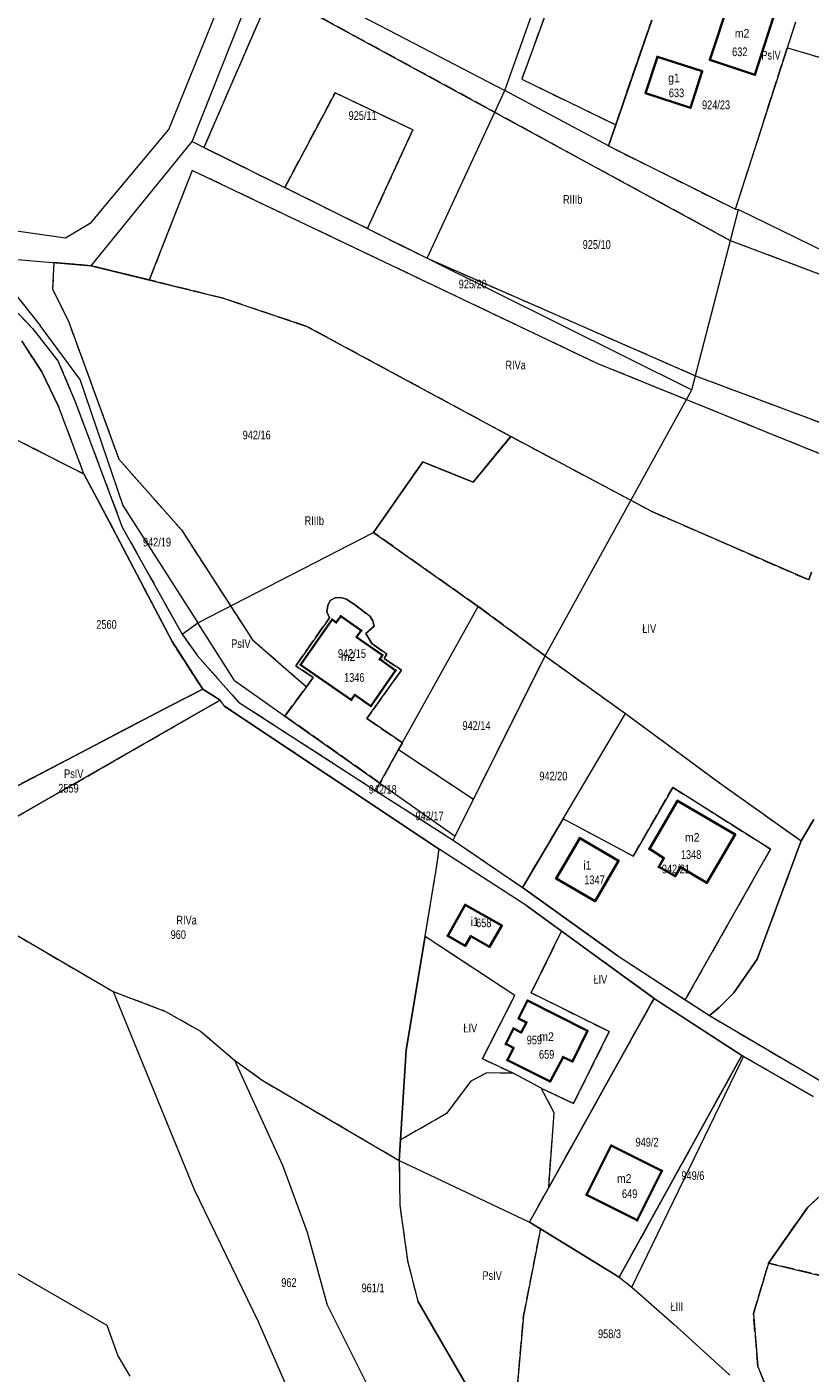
# Model space of a CAD drawing. Header units: metres. Extents: x 7496145 to 7500200, y 5498500 to 5502080.
# Tile 57 of 202: x 7497248 to 7497383, y 5500459 to 5500692. Entities that reach past the tile are written whole.
import ezdxf
from ezdxf.enums import TextEntityAlignment as Align

# ---------------------------------------------------------------- set-up
doc = ezdxf.new("R2010")
doc.units = ezdxf.units.M
doc.header["$MEASUREMENT"] = 0
for name, pattern in [('2.25_0.75', [3, 2.25, -0.75]), ('219-1000', [0]), ('egug-1000', [0])]:
    doc.linetypes.add(name, pattern=pattern)
doc.layers.get('0').update_dxf_attribs({"color": 2, "linetype": 'CONTINUOUS', "lineweight": 5})
for name, color, linetype in [('209-oznaczenie konturu klasyfikacyjnego', 7, 'CONTINUOUS'), ('211-numer działki ewidencyjnej', 7, 'CONTINUOUS'), ('217-kontur klasyfikacyjny', 7, 'CONTINUOUS'), ('218-kontur użytku gruntowego', 7, 'CONTINUOUS'), ('219-działka ewidencyjna', 7, 'CONTINUOUS'), ('312-budynek ewidencyjny', 7, 'CONTINUOUS'), ('312-oznaczenie budynku ewidencyjnego', 7, 'CONTINUOUS'), ('312-oznaczenie budynku ewidencyjnego-Atr117', 7, 'CONTINUOUS'), ('Punkt budynku', 7, 'CONTINUOUS')]:
    doc.layers.add(name, color=color, linetype=linetype)
doc.styles.get("Standard").update_dxf_attribs({"font": 'Working1250', "width": 0.75})

# ---------------------------------------------------------------- blocks, each defined once
blk = doc.blocks.new('PUNKTBUD')
at = {"color": 0}
blk.add_circle((0, 0), 0.09, dxfattribs=at)

msp = doc.modelspace()

# ---------------------------------------------------------------- linework, layer by layer
at = {"layer": '217-kontur klasyfikacyjny', "color": 3, "linetype": '2.25_0.75', "lineweight": 18, "flags": 128}
for points in [[(7497345.78, 5500716.38), (7497333.6, 5500683.02)], [(7497290.42, 5500698.31), (7497278.69, 5500671.24)], [(7497369.69, 5500655.1), (7497290.42, 5500698.31)], [(7497349.83, 5500675.14), (7497356.06, 5500693.22)], [(7497370.52, 5500660.56), (7497379.49, 5500688.45)], [(7497379.49, 5500688.45), (7497381.1, 5500687.95)], [(7497381.1, 5500687.95), (7497395.24, 5500683.84)], [(7497333.6, 5500683.02), (7497349.83, 5500675.14)], [(7497292.65, 5500664.3), (7497301.35, 5500680.69)], [(7497301.35, 5500680.69), (7497314.79, 5500674.28)], [(7497349.83, 5500675.14), (7497348.57, 5500671.48)], [(7497314.79, 5500674.28), (7497306.93, 5500657.21)], [(7497278.69, 5500671.24), (7497292.65, 5500664.3)], [(7497348.57, 5500671.48), (7497370.52, 5500660.56)], [(7497276.65, 5500667.25), (7497269.23, 5500648.33)], [(7497346.65, 5500633.9), (7497276.65, 5500667.25)], [(7497306.93, 5500657.21), (7497292.65, 5500664.3)], [(7497306.93, 5500657.21), (7497317.23, 5500652.09)], [(7497400.76, 5500643.43), (7497369.69, 5500655.1)], [(7497252.77, 5500651.35), (7497252.54, 5500646.83)], [(7497259.21, 5500650.8), (7497252.77, 5500651.35)], [(7497317.23, 5500652.09), (7497363.64, 5500631.77)], [(7497269.23, 5500648.33), (7497259.21, 5500650.8)], [(7497240.94, 5500648.44), (7497249.08, 5500639.97)], [(7497252.54, 5500646.83), (7497255.34, 5500641.05)], [(7497282.01, 5500645.17), (7497269.23, 5500648.33)], [(7497296.48, 5500640.3), (7497282.01, 5500645.17)], [(7497249.08, 5500639.97), (7497253.46, 5500634.36)], [(7497255.34, 5500641.05), (7497263.98, 5500617.39)], [(7497331.69, 5500621.3), (7497296.48, 5500640.3)], [(7497250.66, 5500632.49), (7497247.23, 5500637.8)], [(7497253.46, 5500634.36), (7497256.5, 5500627.16)], [(7497390.32, 5500616.19), (7497346.65, 5500633.9)], [(7497253.62, 5500626.33), (7497250.66, 5500632.49)], [(7497363.64, 5500631.77), (7497387.96, 5500622.67)], [(7497257.95, 5500614.82), (7497253.62, 5500626.33)], [(7497256.5, 5500627.16), (7497264.57, 5500605.64)], [(7497325.2, 5500613.41), (7497331.69, 5500621.3)], [(7497331.69, 5500621.3), (7497356.09, 5500608.34)], [(7497246.44, 5500620.68), (7497255.85, 5500615.89)], [(7497263.98, 5500617.39), (7497274.8, 5500605.14)], [(7497308.01, 5500604.69), (7497316.49, 5500616.89)], [(7497316.49, 5500616.89), (7497325.2, 5500613.41)], [(7497255.85, 5500615.89), (7497257.95, 5500614.82)], [(7497261.76, 5500607.72), (7497257.95, 5500614.82)], [(7497273.19, 5500585.87), (7497261.76, 5500607.72)], [(7497356.09, 5500608.34), (7497383.19, 5500596.5)], [(7497264.57, 5500605.64), (7497274.9, 5500587.16)], [(7497274.8, 5500605.14), (7497287.05, 5500586.17)], [(7497326.07, 5500591.93), (7497308.01, 5500604.69)], [(7497383.19, 5500596.5), (7497383.65, 5500597.88)], [(7497300.1, 5500592.09), (7497300.49, 5500592.98)], [(7497300.49, 5500592.98), (7497301.38, 5500593.44)], [(7497301.38, 5500593.44), (7497302.35, 5500593.5)], [(7497302.35, 5500593.5), (7497303.31, 5500593.19)], [(7497303.31, 5500593.19), (7497304.95, 5500592.07)], [(7497299.94, 5500590.98), (7497300.1, 5500592.09)], [(7497300.36, 5500589.97), (7497299.94, 5500590.98)], [(7497304.95, 5500592.07), (7497307.38, 5500590.22)], [(7497337.62, 5500583.38), (7497326.07, 5500591.93)], [(7497294.57, 5500581.69), (7497300.36, 5500589.97)], [(7497308.1, 5500588.51), (7497306.65, 5500587.24)], [(7497307.38, 5500590.22), (7497307.85, 5500589.43)], [(7497307.85, 5500589.43), (7497308.1, 5500588.51)], [(7497274.9, 5500587.16), (7497277.58, 5500583.39)], [(7497287.05, 5500586.17), (7497296.43, 5500578.07)], [(7497306.65, 5500587.24), (7497307.68, 5500585.52)], [(7497278.47, 5500577.63), (7497273.19, 5500585.87)], [(7497307.68, 5500585.52), (7497310.31, 5500583.68)], [(7497310.31, 5500583.68), (7497309.81, 5500582.96)], [(7497277.58, 5500583.39), (7497284.68, 5500575.41)], [(7497297.55, 5500579.63), (7497294.57, 5500581.69)], [(7497309.81, 5500582.96), (7497312.8, 5500580.92)], [(7497325.27, 5500558.65), (7497337.62, 5500583.38)], [(7497337.62, 5500583.38), (7497351.53, 5500573.41)], [(7497296.43, 5500578.07), (7497297.55, 5500579.63)], [(7497312.8, 5500580.92), (7497306.82, 5500572.55)], [(7497278.47, 5500577.63), (7497273.1, 5500574.89)], [(7497281.5, 5500575.73), (7497278.47, 5500577.63)], [(7497292.67, 5500572.99), (7497296.43, 5500578.07)], [(7497273.1, 5500574.89), (7497241.71, 5500558.45)], [(7497278.96, 5500574.28), (7497281.5, 5500575.73)], [(7497282.29, 5500574.66), (7497281.5, 5500575.73)], [(7497319.33, 5500549.98), (7497282.29, 5500574.66)], [(7497284.68, 5500575.41), (7497308.39, 5500560.08)], [(7497245.61, 5500555.17), (7497278.96, 5500574.28)], [(7497309.1, 5500561.4), (7497292.67, 5500572.99)], [(7497306.82, 5500572.55), (7497312.99, 5500568.39)], [(7497351.53, 5500573.41), (7497367.96, 5500561.32)], [(7497312.99, 5500568.39), (7497312.32, 5500567.19)], [(7497312.32, 5500567.19), (7497309.1, 5500561.4)], [(7497312.32, 5500567.19), (7497325.27, 5500558.65)], [(7497352.84, 5500548.81), (7497359.69, 5500560.67)], [(7497359.69, 5500560.67), (7497376.59, 5500550.02)], [(7497367.96, 5500561.32), (7497381.88, 5500551.42)], [(7497308.39, 5500560.08), (7497321.74, 5500551.58)], [(7497333.99, 5500543.83), (7497340.77, 5500555.26)], [(7497340.77, 5500555.26), (7497352.84, 5500548.81)], [(7497381.88, 5500551.42), (7497384.06, 5500555.13)], [(7497321.74, 5500551.58), (7497333.72, 5500543.37)], [(7497381.88, 5500551.42), (7497374.26, 5500530.99)], [(7497318.8, 5500546.43), (7497319.33, 5500549.98)], [(7497376.59, 5500550.02), (7497361.84, 5500523.98)], [(7497316.9, 5500534.9), (7497318.8, 5500546.43)], [(7497233.37, 5500542.67), (7497263.02, 5500525.39)], [(7497333.72, 5500543.37), (7497333.99, 5500543.83)], [(7497313.65, 5500515.25), (7497316.9, 5500534.9)], [(7497332.39, 5500524.72), (7497316.9, 5500534.9)], [(7497340.45, 5500535.83), (7497335.24, 5500525.2)], [(7497356.49, 5500524.2), (7497340.45, 5500535.83)], [(7497374.26, 5500530.99), (7497370.23, 5500525.17)], [(7497263.02, 5500525.39), (7497272.06, 5500521.98)], [(7497326.8, 5500513.76), (7497332.39, 5500524.72)], [(7497335.24, 5500525.2), (7497348.73, 5500518.47)], [(7497338.26, 5500491.54), (7497355.99, 5500523.31)], [(7497355.99, 5500523.31), (7497356.49, 5500524.2)], [(7497361.84, 5500523.98), (7497366.02, 5500521.25)], [(7497370.23, 5500525.17), (7497367.79, 5500522.68)], [(7497272.06, 5500521.98), (7497278.09, 5500518.56)], [(7497367, 5500522.04), (7497366.02, 5500521.25)], [(7497366.02, 5500521.25), (7497390.25, 5500507.01)], [(7497367.79, 5500522.68), (7497367, 5500522.04)], [(7497278.09, 5500518.56), (7497283.97, 5500513.57)], [(7497348.73, 5500518.47), (7497342.52, 5500506.05)], [(7497312.65, 5500499.76), (7497313.65, 5500515.25)], [(7497371.61, 5500514.37), (7497371.15, 5500513.54)], [(7497371.94, 5500514.2), (7497371.61, 5500514.37)], [(7497383.98, 5500507.25), (7497371.94, 5500514.2)], [(7497283.97, 5500513.57), (7497288.73, 5500510.09)], [(7497332.1, 5500511.28), (7497326.8, 5500513.76)], [(7497371.15, 5500513.54), (7497350.43, 5500476.05)], [(7497288.73, 5500510.09), (7497312.42, 5500496.24)], [(7497324.79, 5500509.9), (7497320.58, 5500504.31)], [(7497327.55, 5500511.35), (7497324.79, 5500509.9)], [(7497332.1, 5500511.28), (7497327.55, 5500511.35)], [(7497336.93, 5500508.73), (7497332.1, 5500511.28)], [(7497339.2, 5500504.45), (7497336.93, 5500508.73)], [(7497342.52, 5500506.05), (7497336.93, 5500508.73)], [(7497320.58, 5500504.31), (7497312.65, 5500499.76)], [(7497338.26, 5500491.54), (7497339.2, 5500504.45)], [(7497312.42, 5500496.24), (7497312.65, 5500499.76)], [(7497312.42, 5500496.24), (7497312.54, 5500488.48)], [(7497334.93, 5500485.57), (7497338.26, 5500491.54)], [(7497312.54, 5500488.48), (7497313.87, 5500478.88)], [(7497383.03, 5500488.15), (7497385.27, 5500490.2)], [(7497376.23, 5500478.5), (7497383.03, 5500488.15)], [(7497333.91, 5500469.35), (7497336.86, 5500484.39)], [(7497336.86, 5500484.39), (7497334.93, 5500485.57)], [(7497350.43, 5500476.05), (7497336.86, 5500484.39)], [(7497313.87, 5500478.88), (7497315.63, 5500471.89)], [(7497373.63, 5500469.78), (7497376.23, 5500478.5)], [(7497392.33, 5500474.63), (7497376.23, 5500478.5)], [(7497315.63, 5500471.89), (7497327.87, 5500450.86)], [(7497374.41, 5500460.64), (7497373.63, 5500469.78)], [(7497332.03, 5500447.95), (7497333.91, 5500469.35)], [(7497378.86, 5500449.56), (7497374.41, 5500460.64)]]:
    msp.add_lwpolyline(points, dxfattribs=at)
at = {"layer": '218-kontur użytku gruntowego', "color": 3, "linetype": 'egug-1000', "lineweight": 18, "flags": 128}
for points in [[(7497345.78, 5500716.38), (7497333.6, 5500683.02)], [(7497290.42, 5500698.31), (7497278.69, 5500671.24)], [(7497369.69, 5500655.1), (7497290.42, 5500698.31)], [(7497356.06, 5500693.22), (7497349.83, 5500675.14)], [(7497370.52, 5500660.56), (7497379.49, 5500688.45)], [(7497379.49, 5500688.45), (7497381.1, 5500687.95)], [(7497381.1, 5500687.95), (7497395.24, 5500683.84)], [(7497333.6, 5500683.02), (7497349.83, 5500675.14)], [(7497301.35, 5500680.69), (7497292.65, 5500664.3)], [(7497314.79, 5500674.28), (7497301.35, 5500680.69)], [(7497349.83, 5500675.14), (7497348.57, 5500671.48)], [(7497306.93, 5500657.21), (7497314.79, 5500674.28)], [(7497278.69, 5500671.24), (7497292.65, 5500664.3)], [(7497348.57, 5500671.48), (7497370.52, 5500660.56)], [(7497276.65, 5500667.25), (7497269.23, 5500648.33)], [(7497346.65, 5500633.9), (7497276.65, 5500667.25)], [(7497292.65, 5500664.3), (7497306.93, 5500657.21)], [(7497306.93, 5500657.21), (7497317.23, 5500652.09)], [(7497400.76, 5500643.43), (7497369.69, 5500655.1)], [(7497252.77, 5500651.35), (7497252.54, 5500646.83)], [(7497259.21, 5500650.8), (7497252.77, 5500651.35)], [(7497317.23, 5500652.09), (7497363.64, 5500631.77)], [(7497269.23, 5500648.33), (7497259.21, 5500650.8)], [(7497240.94, 5500648.44), (7497249.08, 5500639.97)], [(7497252.54, 5500646.83), (7497255.34, 5500641.05)], [(7497269.23, 5500648.33), (7497282.01, 5500645.17)], [(7497282.01, 5500645.17), (7497296.48, 5500640.3)], [(7497249.08, 5500639.97), (7497253.46, 5500634.36)], [(7497255.34, 5500641.05), (7497263.98, 5500617.39)], [(7497296.48, 5500640.3), (7497331.69, 5500621.3)], [(7497250.66, 5500632.49), (7497247.23, 5500637.8)], [(7497253.46, 5500634.36), (7497256.5, 5500627.16)], [(7497390.32, 5500616.19), (7497346.65, 5500633.9)], [(7497253.62, 5500626.33), (7497250.66, 5500632.49)], [(7497363.64, 5500631.77), (7497387.96, 5500622.67)], [(7497257.95, 5500614.82), (7497253.62, 5500626.33)], [(7497256.5, 5500627.16), (7497264.57, 5500605.64)], [(7497331.69, 5500621.3), (7497325.2, 5500613.41)], [(7497356.09, 5500608.34), (7497331.69, 5500621.3)], [(7497246.44, 5500620.68), (7497255.85, 5500615.89)], [(7497263.98, 5500617.39), (7497274.8, 5500605.14)], [(7497316.49, 5500616.89), (7497308.01, 5500604.69)], [(7497325.2, 5500613.41), (7497316.49, 5500616.89)], [(7497255.85, 5500615.89), (7497257.95, 5500614.82)], [(7497261.76, 5500607.72), (7497257.95, 5500614.82)], [(7497273.19, 5500585.87), (7497261.76, 5500607.72)], [(7497383.19, 5500596.5), (7497356.09, 5500608.34)], [(7497264.57, 5500605.64), (7497274.9, 5500587.16)], [(7497274.8, 5500605.14), (7497287.05, 5500586.17)], [(7497308.01, 5500604.69), (7497326.07, 5500591.93)], [(7497383.65, 5500597.88), (7497383.19, 5500596.5)], [(7497300.49, 5500592.98), (7497300.1, 5500592.09)], [(7497301.38, 5500593.44), (7497300.49, 5500592.98)], [(7497302.35, 5500593.5), (7497301.38, 5500593.44)], [(7497303.31, 5500593.19), (7497302.35, 5500593.5)], [(7497304.95, 5500592.07), (7497303.31, 5500593.19)], [(7497300.1, 5500592.09), (7497299.94, 5500590.98)], [(7497299.94, 5500590.98), (7497300.36, 5500589.97)], [(7497307.38, 5500590.22), (7497304.95, 5500592.07)], [(7497326.07, 5500591.93), (7497337.62, 5500583.38)], [(7497300.36, 5500589.97), (7497294.57, 5500581.69)], [(7497306.65, 5500587.24), (7497308.1, 5500588.51)], [(7497307.85, 5500589.43), (7497307.38, 5500590.22)], [(7497308.1, 5500588.51), (7497307.85, 5500589.43)], [(7497274.9, 5500587.16), (7497277.58, 5500583.39)], [(7497287.05, 5500586.17), (7497296.43, 5500578.07)], [(7497307.68, 5500585.52), (7497306.65, 5500587.24)], [(7497278.47, 5500577.63), (7497273.19, 5500585.87)], [(7497310.31, 5500583.68), (7497307.68, 5500585.52)], [(7497309.81, 5500582.96), (7497310.31, 5500583.68)], [(7497277.58, 5500583.39), (7497284.68, 5500575.41)], [(7497294.57, 5500581.69), (7497297.55, 5500579.63)], [(7497312.8, 5500580.92), (7497309.81, 5500582.96)], [(7497325.27, 5500558.65), (7497337.62, 5500583.38)], [(7497337.62, 5500583.38), (7497351.53, 5500573.41)], [(7497297.55, 5500579.63), (7497296.43, 5500578.07)], [(7497306.82, 5500572.55), (7497312.8, 5500580.92)], [(7497278.47, 5500577.63), (7497273.1, 5500574.89)], [(7497281.5, 5500575.73), (7497278.47, 5500577.63)], [(7497296.43, 5500578.07), (7497292.67, 5500572.99)], [(7497273.1, 5500574.89), (7497241.71, 5500558.45)], [(7497281.5, 5500575.73), (7497278.96, 5500574.28)], [(7497282.29, 5500574.66), (7497281.5, 5500575.73)], [(7497319.33, 5500549.98), (7497282.29, 5500574.66)], [(7497284.68, 5500575.41), (7497308.39, 5500560.08)], [(7497278.96, 5500574.28), (7497245.61, 5500555.17)], [(7497292.67, 5500572.99), (7497309.1, 5500561.4)], [(7497312.99, 5500568.39), (7497306.82, 5500572.55)], [(7497351.53, 5500573.41), (7497367.96, 5500561.32)], [(7497312.32, 5500567.19), (7497312.99, 5500568.39)], [(7497309.1, 5500561.4), (7497312.32, 5500567.19)], [(7497312.32, 5500567.19), (7497325.27, 5500558.65)], [(7497359.69, 5500560.67), (7497352.84, 5500548.81)], [(7497376.59, 5500550.02), (7497359.69, 5500560.67)], [(7497367.96, 5500561.32), (7497381.88, 5500551.42)], [(7497308.39, 5500560.08), (7497321.74, 5500551.58)], [(7497340.77, 5500555.26), (7497333.99, 5500543.83)], [(7497352.84, 5500548.81), (7497340.77, 5500555.26)], [(7497384.06, 5500555.13), (7497381.88, 5500551.42)], [(7497321.74, 5500551.58), (7497333.72, 5500543.37)], [(7497381.88, 5500551.42), (7497374.26, 5500530.99)], [(7497318.8, 5500546.43), (7497319.33, 5500549.98)], [(7497334.45, 5500540.18), (7497319.33, 5500549.98)], [(7497361.84, 5500523.98), (7497376.59, 5500550.02)], [(7497316.9, 5500534.9), (7497318.8, 5500546.43)], [(7497233.37, 5500542.67), (7497263.02, 5500525.39)], [(7497333.99, 5500543.83), (7497333.72, 5500543.37)], [(7497333.72, 5500543.37), (7497350.02, 5500531.71)], [(7497340.45, 5500535.83), (7497334.45, 5500540.18)], [(7497316.9, 5500534.9), (7497313.65, 5500515.25)], [(7497332.39, 5500524.72), (7497316.9, 5500534.9)], [(7497335.24, 5500525.2), (7497340.45, 5500535.83)], [(7497356.49, 5500524.2), (7497340.45, 5500535.83)], [(7497350.02, 5500531.71), (7497361.84, 5500523.98)], [(7497374.26, 5500530.99), (7497370.23, 5500525.17)], [(7497263.02, 5500525.39), (7497272.06, 5500521.98)], [(7497326.8, 5500513.76), (7497332.39, 5500524.72)], [(7497348.73, 5500518.47), (7497335.24, 5500525.2)], [(7497355.99, 5500523.31), (7497338.26, 5500491.54)], [(7497356.49, 5500524.2), (7497355.99, 5500523.31)], [(7497356.87, 5500523.93), (7497356.49, 5500524.2)], [(7497371.61, 5500514.37), (7497356.87, 5500523.93)], [(7497361.84, 5500523.98), (7497366.02, 5500521.25)], [(7497370.23, 5500525.17), (7497367.79, 5500522.68)], [(7497272.06, 5500521.98), (7497278.09, 5500518.56)], [(7497367, 5500522.04), (7497366.02, 5500521.25)], [(7497366.02, 5500521.25), (7497390.25, 5500507.01)], [(7497367.79, 5500522.68), (7497367, 5500522.04)], [(7497278.09, 5500518.56), (7497283.97, 5500513.57)], [(7497342.52, 5500506.05), (7497348.73, 5500518.47)], [(7497313.65, 5500515.25), (7497312.65, 5500499.76)], [(7497371.61, 5500514.37), (7497371.15, 5500513.54)], [(7497371.94, 5500514.2), (7497371.61, 5500514.37)], [(7497383.98, 5500507.25), (7497371.94, 5500514.2)], [(7497283.97, 5500513.57), (7497288.73, 5500510.09)], [(7497332.1, 5500511.28), (7497326.8, 5500513.76)], [(7497371.15, 5500513.54), (7497350.43, 5500476.05)], [(7497288.73, 5500510.09), (7497312.42, 5500496.24)], [(7497324.79, 5500509.9), (7497320.58, 5500504.31)], [(7497327.55, 5500511.35), (7497324.79, 5500509.9)], [(7497332.1, 5500511.28), (7497327.55, 5500511.35)], [(7497336.93, 5500508.73), (7497332.1, 5500511.28)], [(7497339.2, 5500504.45), (7497336.93, 5500508.73)], [(7497336.93, 5500508.73), (7497342.52, 5500506.05)], [(7497320.58, 5500504.31), (7497312.65, 5500499.76)], [(7497338.26, 5500491.54), (7497339.2, 5500504.45)], [(7497312.65, 5500499.76), (7497312.42, 5500496.24)], [(7497312.42, 5500496.24), (7497312.54, 5500488.48)], [(7497334.93, 5500485.57), (7497338.26, 5500491.54)], [(7497312.54, 5500488.48), (7497313.87, 5500478.88)], [(7497385.27, 5500490.2), (7497383.03, 5500488.15)], [(7497383.03, 5500488.15), (7497376.23, 5500478.5)], [(7497336.86, 5500484.39), (7497333.91, 5500469.35)], [(7497336.86, 5500484.39), (7497334.93, 5500485.57)], [(7497350.43, 5500476.05), (7497336.86, 5500484.39)], [(7497313.87, 5500478.88), (7497315.63, 5500471.89)], [(7497376.23, 5500478.5), (7497373.63, 5500469.78)], [(7497376.23, 5500478.5), (7497392.33, 5500474.63)], [(7497315.63, 5500471.89), (7497327.87, 5500450.86)], [(7497373.63, 5500469.78), (7497374.41, 5500460.64)], [(7497333.91, 5500469.35), (7497332.03, 5500447.95)], [(7497374.41, 5500460.64), (7497378.86, 5500449.56)]]:
    msp.add_lwpolyline(points, dxfattribs=at)
at = {"layer": '219-działka ewidencyjna', "color": 3, "linetype": '219-1000', "lineweight": 18, "flags": 128}
for points in [[(7497330.7, 5500681.06), (7497348.69, 5500731.82)], [(7497276.66, 5500672.25), (7497288.8, 5500702.88)], [(7497288.8, 5500702.88), (7497330.7, 5500681.06)], [(7497272.6, 5500674.35), (7497281.81, 5500697.15)], [(7497348.57, 5500671.48), (7497356.06, 5500693.22)], [(7497370.52, 5500660.56), (7497380.93, 5500692.93)], [(7497317.23, 5500652.09), (7497330.7, 5500681.06)], [(7497348.57, 5500671.48), (7497330.7, 5500681.06)], [(7497259.21, 5500658.25), (7497272.6, 5500674.35)], [(7497259.21, 5500650.8), (7497276.66, 5500672.25)], [(7497276.66, 5500672.25), (7497317.23, 5500652.09)], [(7497348.57, 5500671.48), (7497370.52, 5500660.56)], [(7497362.98, 5500629.36), (7497371.03, 5500660.5)], [(7497370.52, 5500660.56), (7497371.03, 5500660.5)], [(7497371.03, 5500660.5), (7497390.86, 5500650.84)], [(7497254.78, 5500655.61), (7497259.21, 5500658.25)], [(7497241.8, 5500657.48), (7497254.78, 5500655.61)], [(7497239.07, 5500652.52), (7497259.21, 5500650.8)], [(7497317.23, 5500652.09), (7497362.98, 5500629.36)], [(7497242.31, 5500650.57), (7497250.41, 5500640.48)], [(7497259.21, 5500650.8), (7497282.01, 5500645.17)], [(7497240.94, 5500648.44), (7497249.08, 5500639.97)], [(7497282.01, 5500645.17), (7497296.48, 5500640.3)], [(7497249.08, 5500639.97), (7497253.46, 5500634.36)], [(7497257.24, 5500631.19), (7497250.41, 5500640.48)], [(7497296.48, 5500640.3), (7497331.69, 5500621.3)], [(7497247.24, 5500637.76), (7497250.66, 5500632.49)], [(7497253.46, 5500634.36), (7497256.5, 5500627.16)], [(7497250.66, 5500632.49), (7497253.62, 5500626.33)], [(7497257.24, 5500631.19), (7497264.66, 5500609.35)], [(7497337.62, 5500583.38), (7497362.98, 5500629.36)], [(7497257.95, 5500614.82), (7497253.62, 5500626.33)], [(7497256.5, 5500627.16), (7497264.57, 5500605.64)], [(7497325.2, 5500613.41), (7497331.69, 5500621.3)], [(7497246.44, 5500620.68), (7497255.85, 5500615.89)], [(7497308.01, 5500604.69), (7497316.49, 5500616.89)], [(7497316.49, 5500616.89), (7497325.2, 5500613.41)], [(7497255.85, 5500615.89), (7497257.95, 5500614.82)], [(7497257.95, 5500614.82), (7497261.76, 5500607.72)], [(7497264.66, 5500609.35), (7497277.61, 5500589.08)], [(7497261.76, 5500607.72), (7497273.19, 5500585.87)], [(7497264.57, 5500605.64), (7497274.9, 5500587.16)], [(7497277.61, 5500589.08), (7497308.01, 5500604.69)], [(7497308.01, 5500604.69), (7497326.07, 5500591.93)], [(7497309.1, 5500561.4), (7497326.07, 5500591.93)], [(7497326.07, 5500591.93), (7497337.62, 5500583.38)], [(7497274.9, 5500587.16), (7497277.61, 5500589.08)], [(7497283.98, 5500579.12), (7497277.61, 5500589.08)], [(7497274.9, 5500587.16), (7497277.58, 5500583.39)], [(7497273.19, 5500585.87), (7497278.47, 5500577.63)], [(7497277.58, 5500583.39), (7497284.68, 5500575.41)], [(7497322.08, 5500552.26), (7497337.62, 5500583.38)], [(7497337.62, 5500583.38), (7497351.53, 5500573.41)], [(7497283.98, 5500579.12), (7497309.1, 5500561.4)], [(7497273.1, 5500574.89), (7497278.47, 5500577.63)], [(7497278.47, 5500577.63), (7497281.5, 5500575.73)], [(7497241.71, 5500558.45), (7497273.1, 5500574.89)], [(7497278.96, 5500574.28), (7497281.5, 5500575.73)], [(7497282.29, 5500574.66), (7497281.5, 5500575.73)], [(7497282.29, 5500574.66), (7497319.33, 5500549.98)], [(7497284.68, 5500575.41), (7497308.39, 5500560.08)], [(7497245.61, 5500555.17), (7497278.96, 5500574.28)], [(7497333.99, 5500543.83), (7497351.53, 5500573.41)], [(7497351.53, 5500573.41), (7497367.96, 5500561.32)], [(7497308.39, 5500560.08), (7497309.1, 5500561.4)], [(7497309.1, 5500561.4), (7497322.08, 5500552.26)], [(7497367.96, 5500561.32), (7497381.88, 5500551.42)], [(7497308.39, 5500560.08), (7497321.74, 5500551.58)], [(7497381.88, 5500551.42), (7497384.06, 5500555.13)], [(7497321.74, 5500551.58), (7497322.08, 5500552.26)], [(7497321.74, 5500551.58), (7497333.72, 5500543.37)], [(7497374.26, 5500530.99), (7497381.88, 5500551.42)], [(7497318.8, 5500546.43), (7497319.33, 5500549.98)], [(7497334.45, 5500540.18), (7497319.33, 5500549.98)], [(7497313.65, 5500515.25), (7497318.8, 5500546.43)], [(7497233.37, 5500542.67), (7497263.02, 5500525.39)], [(7497333.72, 5500543.37), (7497333.99, 5500543.83)], [(7497350.02, 5500531.71), (7497333.72, 5500543.37)], [(7497334.45, 5500540.18), (7497356.49, 5500524.2)], [(7497350.02, 5500531.71), (7497366.02, 5500521.25)], [(7497370.23, 5500525.17), (7497374.26, 5500530.99)], [(7497263.02, 5500525.39), (7497272.06, 5500521.98)], [(7497263.02, 5500525.39), (7497277, 5500491.22)], [(7497334.93, 5500485.57), (7497355.99, 5500523.31)], [(7497355.99, 5500523.31), (7497356.49, 5500524.2)], [(7497356.49, 5500524.2), (7497371.61, 5500514.37)], [(7497367.79, 5500522.68), (7497370.23, 5500525.17)], [(7497272.06, 5500521.98), (7497278.09, 5500518.56)], [(7497366.02, 5500521.25), (7497367, 5500522.04)], [(7497366.02, 5500521.25), (7497390.25, 5500507.01)], [(7497367, 5500522.04), (7497367.79, 5500522.68)], [(7497278.09, 5500518.56), (7497283.97, 5500513.57)], [(7497312.42, 5500496.24), (7497313.65, 5500515.25)], [(7497371.15, 5500513.54), (7497371.61, 5500514.37)], [(7497371.46, 5500513.2), (7497371.94, 5500514.2)], [(7497371.61, 5500514.37), (7497371.94, 5500514.2)], [(7497371.94, 5500514.2), (7497383.98, 5500507.25)], [(7497283.97, 5500513.57), (7497288.73, 5500510.09)], [(7497283.97, 5500513.57), (7497292.28, 5500495.38)], [(7497350.43, 5500476.05), (7497371.15, 5500513.54)], [(7497352.62, 5500474.34), (7497371.46, 5500513.2)], [(7497288.73, 5500510.09), (7497312.42, 5500496.24)], [(7497201.91, 5500502.35), (7497261.91, 5500467.75)], [(7497292.28, 5500495.38), (7497296.54, 5500483.84)], [(7497312.42, 5500496.24), (7497312.54, 5500488.48)], [(7497312.42, 5500496.24), (7497316.45, 5500494.34)], [(7497316.45, 5500494.34), (7497334.93, 5500485.57)], [(7497277, 5500491.22), (7497288.06, 5500468.38)], [(7497312.54, 5500488.48), (7497313.87, 5500478.88)], [(7497383.03, 5500488.15), (7497385.27, 5500490.2)], [(7497376.23, 5500478.5), (7497383.03, 5500488.15)], [(7497296.54, 5500483.84), (7497299.9, 5500471.46)], [(7497334.93, 5500485.57), (7497350.43, 5500476.05)], [(7497313.87, 5500478.88), (7497315.63, 5500471.89)], [(7497376.23, 5500478.5), (7497392.33, 5500474.63)], [(7497350.43, 5500476.05), (7497352.62, 5500474.34)], [(7497352.62, 5500474.34), (7497359.82, 5500467.98)], [(7497317.47, 5500436.32), (7497299.9, 5500471.46)], [(7497327.87, 5500450.86), (7497315.63, 5500471.89)], [(7497261.91, 5500467.75), (7497263.79, 5500462.45)], [(7497288.06, 5500468.38), (7497303.26, 5500433.61)], [(7497359.82, 5500467.98), (7497369.53, 5500459.15)], [(7497263.79, 5500462.45), (7497265.9, 5500458.97)]]:
    msp.add_lwpolyline(points, dxfattribs=at)
at = {"layer": '312-budynek ewidencyjny', "color": 7, "linetype": 'Continuous', "lineweight": 35, "flags": 128}
for points in [[(7497366.1, 5500686.39), (7497369.5, 5500696.59)], [(7497377.24, 5500694.11), (7497373.9, 5500683.8)], [(7497355, 5500680.62), (7497357.05, 5500686.9)], [(7497357.05, 5500686.9), (7497364.78, 5500684.38)], [(7497373.9, 5500683.8), (7497366.1, 5500686.39)], [(7497364.78, 5500684.38), (7497362.74, 5500678.1)], [(7497362.74, 5500678.1), (7497355, 5500680.62)], [(7497295.38, 5500581.87), (7497300.82, 5500589.66)], [(7497300.82, 5500589.66), (7497301.55, 5500589.15)], [(7497301.55, 5500589.15), (7497302.33, 5500590.27)], [(7497302.33, 5500590.27), (7497305.88, 5500587.79)], [(7497305.88, 5500587.79), (7497305.07, 5500586.63)], [(7497305.07, 5500586.63), (7497309.54, 5500583.51)], [(7497304.15, 5500575.78), (7497295.38, 5500581.87)], [(7497309.54, 5500583.51), (7497309.05, 5500582.8)], [(7497309.05, 5500582.8), (7497311.81, 5500580.87)], [(7497311.81, 5500580.87), (7497307.51, 5500574.71)], [(7497304.75, 5500576.64), (7497304.15, 5500575.78)], [(7497307.51, 5500574.71), (7497304.75, 5500576.64)], [(7497355.65, 5500550.04), (7497360.54, 5500558.35)], [(7497360.54, 5500558.35), (7497370.47, 5500552.52)], [(7497339.55, 5500544.95), (7497343.61, 5500551.9)], [(7497343.61, 5500551.9), (7497350.3, 5500548.01)], [(7497370.47, 5500552.52), (7497365.58, 5500544.21)], [(7497358.13, 5500548.46), (7497355.65, 5500550.04)], [(7497350.3, 5500548.01), (7497346.27, 5500541.04)], [(7497357.26, 5500546.93), (7497358.13, 5500548.46)], [(7497360.1, 5500545.32), (7497357.26, 5500546.93)], [(7497361.03, 5500546.86), (7497360.1, 5500545.32)], [(7497365.58, 5500544.21), (7497361.03, 5500546.86)], [(7497346.27, 5500541.04), (7497339.55, 5500544.95)], [(7497320.8, 5500535.04), (7497323.83, 5500540.39)], [(7497323.83, 5500540.39), (7497330.14, 5500536.83)], [(7497323.84, 5500533.29), (7497320.8, 5500535.04)], [(7497324.78, 5500534.94), (7497323.84, 5500533.29)], [(7497328.04, 5500533.11), (7497324.78, 5500534.94)], [(7497330.14, 5500536.83), (7497328.04, 5500533.11)], [(7497333.06, 5500520.76), (7497334.61, 5500523.84)], [(7497334.61, 5500523.84), (7497344.97, 5500518.62)], [(7497330.83, 5500516.34), (7497332.18, 5500519.02)], [(7497332.18, 5500519.02), (7497333.52, 5500518.34)], [(7497334.4, 5500520.08), (7497333.06, 5500520.76)], [(7497333.52, 5500518.34), (7497334.4, 5500520.08)], [(7497344.97, 5500518.62), (7497342.36, 5500513.3)], [(7497332.17, 5500515.66), (7497330.83, 5500516.34)], [(7497331.11, 5500513.56), (7497332.17, 5500515.66)], [(7497340.74, 5500514.09), (7497338.49, 5500509.85)], [(7497342.36, 5500513.3), (7497340.74, 5500514.09)], [(7497338.49, 5500509.85), (7497331.11, 5500513.56)], [(7497344.79, 5500490.27), (7497349.07, 5500498.82)], [(7497349.07, 5500498.82), (7497357.83, 5500494.42)], [(7497357.83, 5500494.42), (7497353.54, 5500485.88)], [(7497353.54, 5500485.88), (7497344.79, 5500490.27)]]:
    msp.add_lwpolyline(points, dxfattribs=at)

# ---------------------------------------------------------------- block references
at = {"layer": 'Punkt budynku', "color": 5, "linetype": 'Continuous', "lineweight": 13}
for p in [(7497357.05, 5500686.9), (7497366.1, 5500686.39), (7497364.78, 5500684.38), (7497373.9, 5500683.8), (7497355, 5500680.62), (7497362.74, 5500678.1), (7497300.82, 5500589.66), (7497301.55, 5500589.15), (7497302.33, 5500590.27), (7497305.07, 5500586.63), (7497305.88, 5500587.79), (7497295.38, 5500581.87), (7497309.05, 5500582.8), (7497309.54, 5500583.51), (7497311.81, 5500580.87), (7497304.75, 5500576.64), (7497304.15, 5500575.78), (7497307.51, 5500574.71), (7497360.54, 5500558.35), (7497343.61, 5500551.9), (7497370.47, 5500552.52), (7497355.65, 5500550.04), (7497350.3, 5500548.01), (7497357.26, 5500546.93), (7497358.13, 5500548.46), (7497361.03, 5500546.86), (7497339.55, 5500544.95), (7497360.1, 5500545.32), (7497365.58, 5500544.21), (7497323.83, 5500540.39), (7497346.27, 5500541.04), (7497320.8, 5500535.04), (7497324.78, 5500534.94), (7497330.14, 5500536.83), (7497323.84, 5500533.29), (7497328.04, 5500533.11), (7497334.61, 5500523.84), (7497332.18, 5500519.02), (7497333.06, 5500520.76), (7497334.4, 5500520.08), (7497344.97, 5500518.62), (7497330.83, 5500516.34), (7497333.52, 5500518.34), (7497332.17, 5500515.66), (7497340.74, 5500514.09), (7497331.11, 5500513.56), (7497342.36, 5500513.3), (7497338.49, 5500509.85), (7497349.07, 5500498.82), (7497357.83, 5500494.42), (7497344.79, 5500490.27), (7497353.54, 5500485.88)]:
    msp.add_blockref('PUNKTBUD', p, dxfattribs=at)

# ---------------------------------------------------------------- texts
at = {"layer": '209-oznaczenie konturu klasyfikacyjnego', "color": 3, "linetype": 'Continuous', "lineweight": 18, "width": 0.79}
for s, p in [('PsIV', (7497374.99, 5500686.42)), ('RIIIb', (7497340.73, 5500661.49)), ('RIVa', (7497330.78, 5500632.88)), ('RIIIb', (7497296.08, 5500606)), ('ŁIV', (7497354.44, 5500587.36)), ('PsIV', (7497283.4, 5500584.75)), ('PsIV', (7497254.52, 5500562.28)), ('RIVa', (7497273.93, 5500536.99)), ('ŁIV', (7497345.99, 5500526.74)), ('ŁIV', (7497323.52, 5500518.33)), ('PsIV', (7497326.81, 5500475.59)), ('ŁIII', (7497359.29, 5500470.2))]:
    msp.add_text(s, height=1.5, dxfattribs=at).set_placement(p)
at = {"layer": '211-numer działki ewidencyjnej', "color": 3, "linetype": 'Continuous', "lineweight": 18, "width": 0.79}
for s, p in [('924/23', (7497364.75, 5500679.34)), ('925/11', (7497303.68, 5500677.49)), ('925/10', (7497344.13, 5500655.21)), ('942/19', (7497268.15, 5500603.79)), ('2560', (7497260.09, 5500589.57)), ('942/14', (7497323.36, 5500572.1)), ('942/20', (7497336.64, 5500563.38)), ('2559', (7497253.52, 5500561.28)), ('942/18', (7497307.15, 5500561.08)), ('942/17', (7497315.24, 5500556.49)), ('942/21', (7497357.8, 5500547.33)), ('960', (7497272.93, 5500535.99)), ('959', (7497334.46, 5500517.78)), ('949/2', (7497353.27, 5500500.13)), ('949/6', (7497361.19, 5500494.36)), ('962', (7497292.05, 5500475.88)), ('961/1', (7497305.92, 5500474.95)), ('958/3', (7497346.78, 5500467.03))]:
    msp.add_text(s, height=1.5, dxfattribs=at).set_placement(p, align=Align.TOP_LEFT)
for s, p in [('925/20', (7497322.71, 5500646.88)), ('942/16', (7497285.38, 5500620.8)), ('942/15', (7497301.84, 5500583.05))]:
    msp.add_text(s, height=1.5, dxfattribs=at).set_placement(p)
at = {"layer": '312-oznaczenie budynku ewidencyjnego', "color": 7, "linetype": 'Continuous', "lineweight": 18, "width": 0.79}
for s, p in [('632', (7497369.95, 5500688.5)), ('633', (7497359.02, 5500681.4)), ('1346', (7497302.9, 5500580.41)), ('1348', (7497361.1, 5500549.82)), ('1347', (7497344.41, 5500545.45)), ('658', (7497325.71, 5500538.02)), ('659', (7497336.58, 5500515.3)), ('649', (7497350.92, 5500491.22))]:
    msp.add_text(s, height=1.5, dxfattribs=at).set_placement(p, align=Align.TOP_LEFT)
at = {"layer": '312-oznaczenie budynku ewidencyjnego-Atr117', "color": 7, "width": 0.9}
for s, p in [('m2', (7497371.67, 5500690.2)), ('g1', (7497359.89, 5500682.5)), ('m2', (7497303.6, 5500582.49)), ('m2', (7497363.06, 5500551.28)), ('i1', (7497344.93, 5500546.47)), ('i1', (7497325.47, 5500536.75)), ('m2', (7497337.9, 5500516.85)), ('m2', (7497351.31, 5500492.35))]:
    msp.add_text(s, height=1.5, dxfattribs=at).set_placement(p, align=Align.CENTER)

doc.saveas('drawing.dxf')
